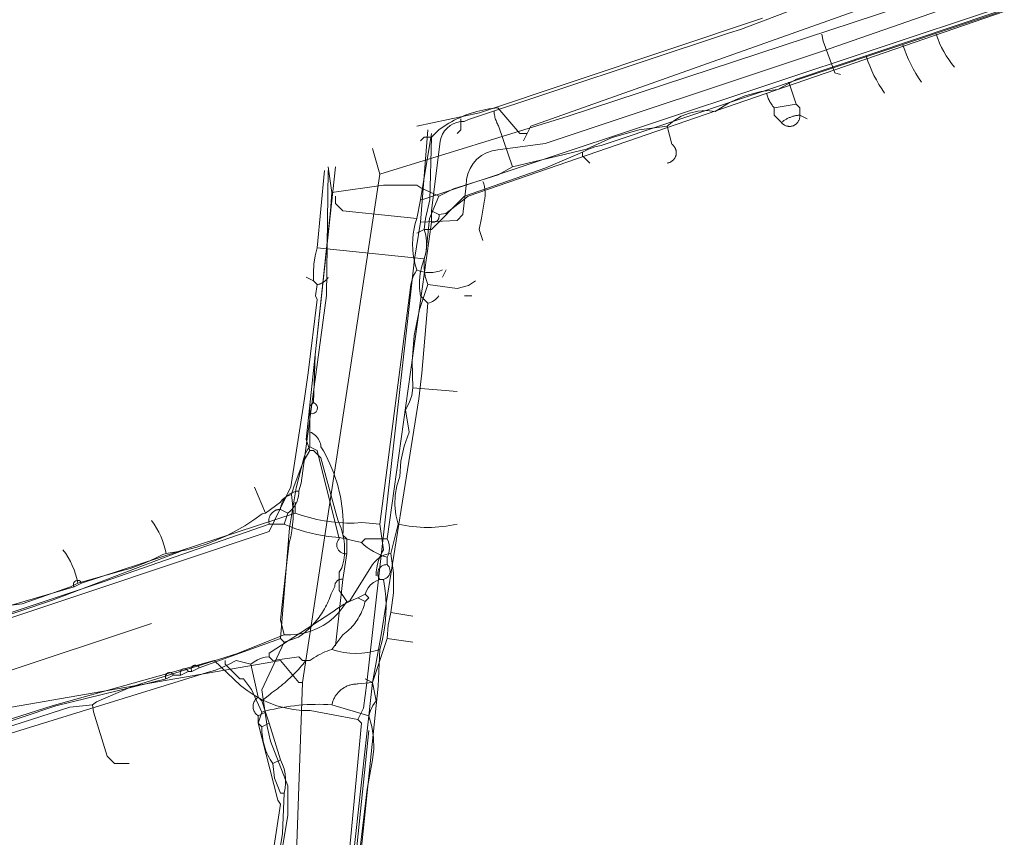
# Model space of a CAD drawing. Header units: inches. Extents: x 158416 to 160804, y 432611 to 437652.
# Tile 49 of 193: x 158619 to 158708, y 433449 to 433523. Entities that reach past the tile are written whole.
import ezdxf

# ---------------------------------------------------------------- set-up
doc = ezdxf.new("R2010")
doc.units = ezdxf.units.IN
doc.header["$MEASUREMENT"] = 0
doc.linetypes.add('COPIER_315', pattern=[0])
doc.linetypes.add('DASHDOT', pattern=[0])
for name, color, linetype in [('4.1-RIOOL-BESTAAND', 251, 'Continuous'), ('4.2-K&L-LAAGSPANNING', 10, 'Continuous'), ('4.2-K&L-LAGEDRUK GAS', 42, 'Continuous'), ('4.2-K&L-MIDDENSPANNING', 10, 'Continuous'), ('4.2-K&L-SIGNAAL KPN', 94, 'Continuous'), ('4.2-K&L-SIGNAAL UPC', 222, 'Continuous'), ('4.2-K&L-WATERLEIDING', 150, 'Continuous')]:
    doc.layers.add(name, color=color, linetype=linetype)

msp = doc.modelspace()

# ---------------------------------------------------------------- linework, layer by layer
at = {"layer": '4.1-RIOOL-BESTAAND', "linetype": 'COPIER_315', "lineweight": 0, "ltscale": 5}
for points in [[(158651.667, 433509, 0), (158668.7, 433514.233, 0), (158709.633, 433527.733, 0), (158722.333, 433533, 0), (158727, 433535, 0), (158728.667, 433535.667, 0), (158737, 433539, 0), (158737.667, 433539.333, 0), (158796.7, 433563.567, 0), (158797.7, 433563.933, 0), (158835.7, 433576.9, 0), (158853.367, 433582.9, 0), (158887.367, 433595.933, 0)], [(158693.333, 433518, 0), (158692.833, 433518.167, 0), (158691.767, 433521.033, 0), (158691.667, 433521.667, 0)], [(158635, 433403.667, 0), (158634.667, 433404.333, 0), (158635.036, 433405.213, 0), (158635.347, 433406.115, 0), (158635.596, 433407.035, 0), (158635.784, 433407.971, 0), (158636.451, 433410.637, 0), (158643.84, 433439.006, 0), (158644.667, 433463, 0), (158651.667, 433509, 0), (158651, 433511.333, 0)], [(158552.033, 433376.9, 0), (158568, 433383.333, 0), (158568.333, 433383.667, 0), (158559.882, 433420.304, 0), (158558.516, 433433.32, 0), (158557.667, 433443.333, 0), (158574.304, 433448.784, 0), (158577.3, 433449.767, 0), (158603.692, 433458.205, 0), (158607.356, 433458.865, 0), (158642.667, 433465, 0), (158644.333, 433463, 0), (158644.667, 433463, 0)]]:
    msp.add_polyline3d(points, dxfattribs=at)
at = {"layer": '4.2-K&L-LAAGSPANNING', "linetype": 'DASHDOT', "lineweight": 0, "ltscale": 2}
msp.add_line((158644, 433478.333), (158644, 433479.333), dxfattribs=at)
for points in [[(158655.333, 433506.667, 0), (158655.633, 433506.733, 0), (158707.367, 433523.933, 0), (158708.033, 433524.267, 0), (158708.584, 433524.52, 0)], [(158651.333, 433472.667, 0), (158651.346, 433473.018, 0), (158651.387, 433473.367, 0), (158651.456, 433473.711, 0), (158651.553, 433474.049, 0), (158651.676, 433474.378, 0), (158651.825, 433474.695, 0), (158652, 433475, 0), (158651.667, 433477.333, 0), (158654.473, 433498.98, 0), (158654.533, 433499.266, 0), (158654.616, 433499.547, 0), (158654.722, 433499.819, 0), (158654.85, 433500.082, 0), (158655, 433500.333, 0), (158654.867, 433500.789, 0), (158654.763, 433501.252, 0), (158654.689, 433501.72, 0), (158654.644, 433502.193, 0), (158654.629, 433502.667, 0), (158654.644, 433503.141, 0), (158654.689, 433503.613, 0), (158654.763, 433504.082, 0), (158654.867, 433504.545, 0), (158655, 433505, 0), (158655.333, 433506.667, 0), (158656.333, 433512.667, 0)], [(158655, 433505, 0), (158652.986, 433505.183, 0), (158648.333, 433505.667, 0), (158647.667, 433506.333, 0), (158647.667, 433507, 0)], [(158618.333, 433470, 0), (158624, 433471.667, 0), (158624.667, 433472, 0), (158644, 433478.333, 0), (158644.644, 433478.111, 0), (158645.298, 433477.919, 0), (158645.96, 433477.759, 0), (158646.628, 433477.631, 0), (158647.303, 433477.534, 0), (158647.981, 433477.469, 0), (158648.661, 433477.436, 0), (158649.342, 433477.436, 0), (158650.023, 433477.469, 0), (158651.667, 433477.333, 0)], [(158645.333, 433407, 0), (158648, 433432.667, 0), (158650.667, 433458.667, 0)]]:
    msp.add_polyline3d(points, dxfattribs=at)
for centre, radius, start, end in [((158656.167, 433503.076), 2.981, 246.96059, 293.03941), ((158624.315, 433471.871), 0.375, 20.20396, 212.94712)]:
    msp.add_arc(centre, radius, start, end, dxfattribs=at)
at = {"layer": '4.2-K&L-LAGEDRUK GAS', "linetype": 'Continuous', "lineweight": 0, "ltscale": 15}
for p, q in [((158655.667, 433501.333), (158646, 433502.333)), ((158659.333, 433498), (158660, 433498)), ((158651, 433463), (158650.333, 433463.333))]:
    msp.add_line(p, q, dxfattribs=at)
for points in [[(158893.667, 433594, 0), (158862.967, 433583.1, 0), (158831.633, 433572.433, 0), (158824.029, 433570.216, 0), (158807.033, 433563.567, 0), (158802.7, 433561.6, 0), (158757.7, 433543.933, 0), (158757.033, 433543.6, 0), (158726.367, 433531.233, 0), (158725.7, 433530.933, 0), (158710.971, 433524.784, 0), (158671.7, 433511.6, 0), (158671.11, 433511.47, 0), (158670.541, 433511.269, 0), (158670, 433511, 0), (158666.7, 433509.567, 0), (158659.333, 433507, 0), (158656.333, 433504, 0), (158655.667, 433504, 0), (158655, 433503.667, 0)], [(158664.667, 433512, 0), (158665, 433512.667, 0), (158665.333, 433513.333, 0), (158705.367, 433527.567, 0), (158705.967, 433527.767, 0), (158737.967, 433541.1, 0), (158741.3, 433542.733, 0), (158769.367, 433554.567, 0), (158773, 433556, 0)], [(158655.333, 433512, 0), (158655.667, 433512.333, 0), (158656.333, 433512.333, 0), (158657, 433513, 0), (158657.224, 433513.16, 0), (158657.451, 433513.314, 0), (158657.683, 433513.461, 0), (158657.918, 433513.603, 0), (158658.157, 433513.739, 0), (158658.399, 433513.868, 0), (158658.645, 433513.991, 0), (158658.894, 433514.107, 0), (158659.146, 433514.217, 0), (158659.4, 433514.32, 0), (158659.657, 433514.416, 0), (158659.917, 433514.506, 0), (158660.179, 433514.589, 0), (158660.443, 433514.665, 0), (158660.709, 433514.734, 0), (158660.976, 433514.796, 0), (158661.245, 433514.851, 0), (158661.516, 433514.899, 0), (158661.787, 433514.94, 0), (158662.06, 433514.974, 0), (158662.333, 433515, 0), (158664.333, 433512.667, 0), (158665, 433512.667, 0)], [(158649.333, 433448, 0), (158651, 433463, 0), (158651.802, 433467.311, 0), (158655.19, 433488.685, 0), (158655.477, 433490.982, 0), (158656, 433497.333, 0), (158655.333, 433498, 0), (158655.264, 433498.673, 0), (158655.263, 433499.35, 0), (158655.33, 433500.024, 0), (158655.465, 433500.687, 0), (158655.667, 433501.333, 0), (158655.822, 433501.855, 0), (158655.901, 433502.394, 0), (158655.901, 433502.939, 0), (158655.822, 433503.478, 0), (158655.667, 433504, 0), (158655.784, 433504.971, 0), (158656.177, 433506.675, 0), (158656.333, 433512.333, 0)], [(158670.667, 433510, 0), (158670, 433510.667, 0), (158670, 433511, 0)], [(158611.667, 433466.667, 0), (158624.967, 433471.1, 0), (158641.667, 433476.667, 0), (158643.6, 433480.7, 0), (158644.86, 433488.687, 0), (158645.19, 433491.018, 0), (158646, 433497.667, 0), (158645.833, 433498, 0), (158646, 433499, 0), (158645.667, 433499.333, 0), (158645.655, 433500.091, 0), (158645.707, 433500.847, 0), (158645.823, 433501.596, 0), (158646, 433502.333, 0), (158646.667, 433509.333, 0)], [(158645, 433499.667, 0), (158645.667, 433499.333, 0), (158646, 433499, 0), (158646.047, 433499.009, 0), (158646.093, 433499.019, 0), (158646.139, 433499.031, 0), (158646.185, 433499.044, 0), (158646.23, 433499.059, 0), (158646.275, 433499.075, 0), (158646.319, 433499.093, 0), (158646.363, 433499.112, 0), (158646.406, 433499.132, 0), (158646.448, 433499.154, 0), (158646.49, 433499.177, 0), (158646.531, 433499.202, 0), (158646.571, 433499.227, 0), (158646.61, 433499.254, 0), (158646.648, 433499.283, 0), (158646.686, 433499.312, 0), (158646.722, 433499.343, 0), (158646.757, 433499.375, 0), (158646.792, 433499.408, 0), (158646.825, 433499.442, 0), (158646.857, 433499.477, 0), (158646.888, 433499.513, 0), (158646.918, 433499.55, 0), (158646.947, 433499.588, 0), (158646.974, 433499.627, 0), (158647, 433499.667, 0)]]:
    msp.add_polyline3d(points, dxfattribs=at)
msp.add_arc((158655.75, 433498.792), 1.48, 279.7316, 327.65983, dxfattribs=at)
at = {"layer": '4.2-K&L-MIDDENSPANNING', "linetype": 'Continuous', "lineweight": 0, "ltscale": 1.75}
msp.add_line((158657.333, 433499.667), (158657.667, 433500.333), dxfattribs=at)
for points in [[(158641.14, 433437.647, 0), (158643.333, 433451, 0), (158643.333, 433453.667, 0), (158641.784, 433457.696, 0), (158641.469, 433459.023, 0), (158641, 433462.333, 0), (158643, 433466.667, 0), (158642.667, 433467, 0), (158643.491, 433476.992, 0), (158644.1, 433480.633, 0), (158644.784, 433483.304, 0), (158644.918, 433483.672, 0), (158645.103, 433484.017, 0), (158645.333, 433484.333, 0), (158645.333, 433485.667, 0), (158645.333, 433487.333, 0), (158645.333, 433488, 0), (158645.667, 433488.333, 0), (158645.821, 433492.656, 0), (158647.667, 433509.667, 0)], [(158647.667, 433466.333, 0), (158648.333, 433472.333, 0), (158648.667, 433474.667, 0), (158648.667, 433476, 0), (158648.333, 433476.333, 0), (158648.353, 433476.774, 0), (158648.358, 433477.214, 0), (158648.349, 433477.655, 0), (158648.326, 433478.095, 0), (158648.289, 433478.535, 0), (158648.238, 433478.972, 0), (158648.173, 433479.408, 0), (158648.094, 433479.842, 0), (158648.001, 433480.273, 0), (158647.894, 433480.701, 0), (158647.773, 433481.125, 0), (158647.639, 433481.544, 0), (158647.491, 433481.96, 0), (158647.33, 433482.37, 0), (158647.156, 433482.775, 0), (158646.97, 433483.175, 0), (158646.77, 433483.568, 0), (158646.558, 433483.954, 0), (158646.333, 433484.333, 0), (158646.316, 433484.479, 0), (158646.286, 433484.623, 0), (158646.241, 433484.763, 0), (158646.184, 433484.898, 0), (158646.113, 433485.027, 0), (158646.031, 433485.148, 0), (158645.937, 433485.261, 0), (158645.833, 433485.365, 0), (158645.72, 433485.458, 0), (158645.598, 433485.54, 0), (158645.469, 433485.61, 0), (158645.333, 433485.667, 0)], [(158648.667, 433474.667, 0), (158648.592, 433474.66, 0), (158648.516, 433474.66, 0), (158648.441, 433474.667, 0), (158648.367, 433474.682, 0), (158648.295, 433474.703, 0), (158648.225, 433474.732, 0), (158648.158, 433474.767, 0), (158648.095, 433474.808, 0), (158648.036, 433474.855, 0), (158647.982, 433474.908, 0), (158647.933, 433474.965, 0), (158647.89, 433475.027, 0), (158647.853, 433475.093, 0), (158647.822, 433475.162, 0), (158647.799, 433475.234, 0), (158647.782, 433475.307, 0), (158647.772, 433475.382, 0), (158647.77, 433475.458, 0), (158647.775, 433475.533, 0), (158647.787, 433475.608, 0), (158647.806, 433475.681, 0), (158647.832, 433475.751, 0), (158647.865, 433475.819, 0), (158647.904, 433475.884, 0), (158647.949, 433475.944, 0), (158648, 433476, 0), (158646, 433484, 0), (158645.333, 433484.333, 0)], [(158643, 433466.667, 0), (158644.304, 433467.118, 0), (158644.456, 433467.223, 0), (158644.606, 433467.332, 0), (158644.753, 433467.445, 0), (158644.897, 433467.561, 0), (158645.038, 433467.681, 0), (158645.176, 433467.804, 0), (158645.311, 433467.931, 0), (158645.444, 433468.061, 0), (158645.572, 433468.194, 0), (158645.698, 433468.33, 0), (158645.82, 433468.469, 0), (158645.939, 433468.611, 0), (158646.054, 433468.756, 0), (158646.166, 433468.903, 0), (158646.274, 433469.054, 0), (158646.379, 433469.207, 0), (158646.479, 433469.362, 0), (158646.576, 433469.52, 0), (158646.669, 433469.68, 0), (158646.758, 433469.843, 0), (158646.843, 433470.007, 0), (158646.924, 433470.174, 0), (158647.001, 433470.342, 0), (158647.074, 433470.512, 0), (158647.142, 433470.685, 0), (158647.207, 433470.858, 0), (158647.267, 433471.033, 0), (158647.6, 433471.7, 0), (158647.599, 433471.751, 0), (158647.602, 433471.802, 0), (158647.609, 433471.853, 0), (158647.62, 433471.902, 0), (158647.636, 433471.951, 0), (158647.656, 433471.998, 0), (158647.679, 433472.043, 0), (158647.706, 433472.086, 0), (158647.737, 433472.127, 0), (158647.771, 433472.165, 0), (158647.809, 433472.2, 0), (158647.849, 433472.232, 0), (158647.891, 433472.26, 0), (158647.936, 433472.284, 0), (158647.982, 433472.305, 0), (158648.031, 433472.322, 0), (158648.08, 433472.334, 0), (158648.13, 433472.343, 0), (158648.181, 433472.347, 0), (158648.232, 433472.347, 0), (158648.283, 433472.342, 0), (158648.333, 433472.333, 0)], [(158615.967, 433458.767, 0), (158622.363, 433460.882, 0), (158632.333, 433463.333, 0), (158633, 433463.667, 0), (158633.667, 433463.667, 0), (158634.333, 433464, 0), (158634.667, 433464, 0), (158635.333, 433464.333, 0), (158642.667, 433467, 0)]]:
    msp.add_polyline3d(points, dxfattribs=at)
for centre, radius, start, end in [((158645.5, 433487.833), 0.527, 251.56295, 71.56295), ((158634.981, 433464.204), 0.375, 20.1476, 212.96571), ((158632.648, 433463.536), 0.375, 20.32429, 212.80162), ((158633.981, 433463.87), 0.375, 20.23956, 212.90733)]:
    msp.add_arc(centre, radius, start, end, dxfattribs=at)
at = {"layer": '4.2-K&L-SIGNAAL KPN', "linetype": 'Continuous', "lineweight": 0, "ltscale": 1.75}
for p, q in [((158657, 433505.333), (158656.333, 433505.667)), ((158643.333, 433478.333), (158642.667, 433478.667)), ((158650.333, 433470.333), (158649.667, 433470.667)), ((158640.667, 433460), (158641.333, 433460.333)), ((158641, 433459), (158641.667, 433459.333)), ((158642, 433455.667), (158642.667, 433456))]:
    msp.add_line(p, q, dxfattribs=at)
for points in [[(158656.333, 433504.667, 0), (158656.42, 433504.646, 0), (158656.51, 433504.64, 0), (158656.599, 433504.649, 0), (158656.685, 433504.673, 0), (158656.766, 433504.712, 0), (158656.84, 433504.764, 0), (158656.903, 433504.827, 0), (158656.955, 433504.9, 0), (158656.993, 433504.981, 0), (158657.018, 433505.067, 0), (158657.027, 433505.157, 0), (158657.021, 433505.246, 0), (158657, 433505.333, 0), (158657.633, 433505.433, 0), (158659.667, 433507, 0), (158706.3, 433523.067, 0), (158709.3, 433524.1, 0), (158741.967, 433537.067, 0), (158786.667, 433555, 0), (158819.7, 433568.233, 0), (158852.367, 433579.9, 0), (158891.633, 433593.067, 0)], [(158651.667, 433472.333, 0), (158651.587, 433472.443, 0), (158651.527, 433472.564, 0), (158651.488, 433472.694, 0), (158651.471, 433472.829, 0), (158651.477, 433472.964, 0), (158651.505, 433473.096, 0), (158651.556, 433473.222, 0), (158651.626, 433473.338, 0), (158651.715, 433473.44, 0), (158651.82, 433473.526, 0), (158651.937, 433473.593, 0), (158652.065, 433473.64, 0), (158652.198, 433473.665, 0), (158652.333, 433473.667, 0), (158652.333, 433474.333, 0), (158652.451, 433474.598, 0), (158652.523, 433474.878, 0), (158652.547, 433475.167, 0), (158652.523, 433475.455, 0), (158652.451, 433475.736, 0), (158652.333, 433476, 0), (158656.333, 433504.667, 0), (158656.333, 433505.667, 0), (158657.135, 433511.977, 0), (158657.215, 433512.309, 0), (158657.347, 433512.623, 0), (158657.528, 433512.911, 0), (158657.752, 433513.168, 0), (158658.015, 433513.385, 0), (158658.309, 433513.557, 0), (158658.627, 433513.68, 0), (158658.96, 433513.75, 0), (158659.3, 433513.767, 0), (158659.7, 433513.933, 0), (158683.304, 433521.784, 0), (158684.3, 433522.1, 0), (158750.3, 433547.1, 0)], [(158643, 433477.333, 0), (158643.333, 433478.333, 0), (158643.518, 433478.476, 0), (158643.687, 433478.636, 0), (158643.84, 433478.812, 0), (158643.974, 433479.003, 0), (158644.088, 433479.206, 0), (158644.182, 433479.419, 0), (158644.254, 433479.641, 0), (158644.303, 433479.869, 0), (158644.33, 433480.1, 0), (158644.333, 433480.333, 0), (158644.539, 433481.026, 0), (158646.838, 433498.005, 0), (158647, 433509.333, 0)], [(158641.667, 433477.333, 0), (158641.653, 433477.38, 0), (158641.642, 433477.427, 0), (158641.633, 433477.475, 0), (158641.627, 433477.523, 0), (158641.622, 433477.572, 0), (158641.62, 433477.62, 0), (158641.621, 433477.669, 0), (158641.623, 433477.717, 0), (158641.628, 433477.766, 0), (158641.635, 433477.814, 0), (158641.645, 433477.861, 0), (158641.656, 433477.908, 0), (158641.67, 433477.955, 0), (158641.686, 433478.001, 0), (158641.704, 433478.046, 0), (158641.725, 433478.09, 0), (158641.747, 433478.133, 0), (158641.771, 433478.175, 0), (158641.798, 433478.216, 0), (158641.826, 433478.256, 0), (158641.856, 433478.294, 0), (158641.888, 433478.331, 0), (158641.921, 433478.366, 0), (158641.956, 433478.399, 0), (158641.993, 433478.431, 0), (158642.031, 433478.461, 0), (158642.071, 433478.489, 0), (158642.112, 433478.516, 0), (158642.154, 433478.54, 0), (158642.197, 433478.562, 0), (158642.241, 433478.583, 0), (158642.286, 433478.601, 0), (158642.332, 433478.617, 0), (158642.378, 433478.631, 0), (158642.426, 433478.642, 0), (158642.473, 433478.652, 0), (158642.521, 433478.659, 0), (158642.57, 433478.664, 0), (158642.618, 433478.666, 0), (158642.667, 433478.667, 0), (158642.674, 433478.732, 0), (158642.683, 433478.797, 0), (158642.694, 433478.861, 0), (158642.708, 433478.926, 0), (158642.725, 433478.989, 0), (158642.743, 433479.052, 0), (158642.764, 433479.114, 0), (158642.787, 433479.176, 0), (158642.812, 433479.237, 0), (158642.839, 433479.296, 0), (158642.868, 433479.355, 0), (158642.9, 433479.413, 0), (158642.933, 433479.469, 0), (158642.969, 433479.524, 0), (158643.006, 433479.578, 0), (158643.045, 433479.631, 0), (158643.086, 433479.682, 0), (158643.129, 433479.731, 0), (158643.174, 433479.779, 0), (158643.221, 433479.826, 0), (158643.269, 433479.871, 0), (158643.318, 433479.914, 0), (158643.369, 433479.955, 0), (158643.422, 433479.994, 0), (158643.476, 433480.031, 0), (158643.531, 433480.067, 0), (158643.587, 433480.1, 0), (158643.645, 433480.132, 0), (158643.704, 433480.161, 0), (158643.763, 433480.188, 0), (158643.824, 433480.213, 0), (158643.886, 433480.236, 0), (158643.948, 433480.257, 0), (158644.011, 433480.275, 0), (158644.074, 433480.292, 0), (158644.139, 433480.306, 0), (158644.203, 433480.317, 0), (158644.268, 433480.326, 0), (158644.333, 433480.333, 0)], [(158532, 433449.667, 0), (158549.356, 433451.865, 0), (158551, 433452, 0), (158552.333, 433452, 0), (158552.667, 433451.667, 0), (158553.031, 433451.705, 0), (158553.397, 433451.68, 0), (158553.754, 433451.594, 0), (158554.09, 433451.449, 0), (158554.398, 433451.249, 0), (158554.667, 433451, 0), (158558.655, 433451.153, 0), (158579.637, 433456.451, 0), (158626.633, 433472.1, 0), (158641.667, 433477.333, 0), (158643, 433477.333, 0), (158643.966, 433476.95, 0), (158644.956, 433476.637, 0), (158645.966, 433476.394, 0), (158646.991, 433476.225, 0), (158648.026, 433476.128, 0), (158650, 433475.667, 0), (158650.333, 433476, 0), (158652.333, 433476, 0)], [(158646, 433409.333, 0), (158651.516, 433462.68, 0), (158651.667, 433466, 0), (158651.873, 433466.773, 0), (158652.034, 433467.557, 0), (158652.147, 433468.349, 0), (158652.213, 433469.147, 0), (158652.231, 433469.947, 0), (158652.202, 433470.746, 0), (158652.125, 433471.543, 0), (158652, 433472.333, 0), (158652.124, 433472.373, 0), (158652.24, 433472.434, 0), (158652.343, 433472.512, 0), (158652.432, 433472.608, 0), (158652.504, 433472.716, 0), (158652.556, 433472.836, 0), (158652.588, 433472.962, 0), (158652.598, 433473.092, 0), (158652.586, 433473.221, 0), (158652.552, 433473.347, 0), (158652.497, 433473.466, 0), (158652.424, 433473.573, 0), (158652.333, 433473.667, 0)], [(158618.3, 433458.433, 0), (158636.033, 433463.9, 0), (158636.72, 433464.102, 0), (158637.39, 433464.354, 0), (158638.04, 433464.653, 0), (158638.667, 433465, 0), (158640, 433464.667, 0), (158640.292, 433464.886, 0), (158640.611, 433465.065, 0), (158640.95, 433465.2, 0), (158641.304, 433465.29, 0), (158641.667, 433465.333, 0), (158641.667, 433465.667, 0), (158647.333, 433469.333, 0), (158647.878, 433469.731, 0), (158648.451, 433470.086, 0), (158649.048, 433470.399, 0), (158649.667, 433470.667, 0), (158650.333, 433471, 0), (158650.454, 433471.304, 0), (158650.622, 433471.584, 0), (158650.834, 433471.833, 0), (158651.083, 433472.044, 0), (158651.363, 433472.213, 0), (158651.667, 433472.333, 0), (158652, 433472.333, 0)], [(158641.667, 433465.333, 0), (158642, 433465, 0), (158644.333, 433465.333, 0), (158644.667, 433465, 0), (158645.333, 433465, 0), (158645.518, 433465.128, 0), (158645.706, 433465.25, 0), (158645.899, 433465.366, 0), (158646.095, 433465.476, 0), (158646.294, 433465.579, 0), (158646.496, 433465.676, 0), (158646.701, 433465.767, 0), (158646.91, 433465.852, 0), (158647.12, 433465.929, 0), (158647.333, 433466, 0), (158648.333, 433467.333, 0), (158648.482, 433467.443, 0), (158648.626, 433467.558, 0), (158648.766, 433467.678, 0), (158648.901, 433467.803, 0), (158649.032, 433467.933, 0), (158649.158, 433468.067, 0), (158649.279, 433468.206, 0), (158649.395, 433468.35, 0), (158649.505, 433468.497, 0), (158649.61, 433468.649, 0), (158649.71, 433468.804, 0), (158649.803, 433468.963, 0), (158649.891, 433469.125, 0), (158649.973, 433469.29, 0), (158650.049, 433469.458, 0), (158650.118, 433469.629, 0), (158650.182, 433469.802, 0), (158650.239, 433469.977, 0), (158650.289, 433470.154, 0), (158650.333, 433470.333, 0), (158650.667, 433470.667, 0), (158650.333, 433471, 0)], [(158643, 433453, 0), (158642.667, 433453, 0), (158642.128, 433454.359, 0), (158642, 433455.667, 0), (158641.875, 433455.849, 0), (158641.757, 433456.037, 0), (158641.647, 433456.229, 0), (158641.545, 433456.426, 0), (158641.452, 433456.627, 0), (158641.366, 433456.831, 0), (158641.29, 433457.039, 0), (158641.222, 433457.25, 0), (158641.162, 433457.463, 0), (158641.112, 433457.679, 0), (158641.071, 433457.897, 0), (158641.038, 433458.116, 0), (158641.015, 433458.336, 0), (158641.001, 433458.557, 0), (158640.996, 433458.779, 0), (158641, 433459, 0), (158640.667, 433459.333, 0), (158640.667, 433460, 0), (158640.591, 433460.051, 0), (158640.52, 433460.108, 0), (158640.455, 433460.171, 0), (158640.396, 433460.241, 0), (158640.344, 433460.316, 0), (158640.3, 433460.395, 0), (158640.262, 433460.478, 0), (158640.233, 433460.564, 0), (158640.212, 433460.652, 0), (158640.199, 433460.743, 0), (158640.195, 433460.833, 0), (158640.199, 433460.924, 0), (158640.212, 433461.014, 0), (158640.233, 433461.103, 0), (158640.262, 433461.189, 0), (158640.3, 433461.272, 0), (158640.344, 433461.351, 0), (158640.396, 433461.426, 0), (158640.455, 433461.495, 0), (158640.52, 433461.559, 0), (158640.591, 433461.616, 0), (158640.667, 433461.667, 0), (158640, 433464.667, 0)], [(158641, 433461.333, 0), (158641.7, 433461.933, 0), (158641.877, 433462.057, 0), (158642.051, 433462.182, 0), (158642.224, 433462.311, 0), (158642.395, 433462.441, 0), (158642.565, 433462.574, 0), (158642.732, 433462.709, 0), (158642.898, 433462.847, 0), (158643.061, 433462.987, 0), (158643.223, 433463.129, 0), (158643.383, 433463.273, 0), (158643.54, 433463.42, 0), (158643.696, 433463.569, 0), (158643.85, 433463.72, 0), (158644.001, 433463.873, 0), (158644.15, 433464.028, 0), (158644.298, 433464.185, 0), (158644.443, 433464.344, 0), (158644.585, 433464.505, 0), (158644.726, 433464.668, 0), (158644.864, 433464.833, 0), (158645, 433465, 0)], [(158642.469, 433446.977, 0), (158642.848, 433449.346, 0), (158643, 433453, 0), (158643.095, 433453.431, 0), (158643.142, 433453.871, 0), (158643.141, 433454.312, 0), (158643.092, 433454.751, 0), (158642.996, 433455.182, 0), (158642.854, 433455.6, 0), (158642.667, 433456, 0), (158641.667, 433459.333, 0), (158641.333, 433460.333, 0), (158641, 433461.333, 0), (158640.667, 433461.667, 0)]]:
    msp.add_polyline3d(points, dxfattribs=at)
for centre, radius, start, end in [((158653.784, 433479.58), 5.444, 225.96288, 254.54283), ((158649.5, 433472.347), 6.707, 251.15219, 288.84781)]:
    msp.add_arc(centre, radius, start, end, dxfattribs=at)
at = {"layer": '4.2-K&L-SIGNAAL UPC', "linetype": 'Continuous', "lineweight": 0, "ltscale": 1.75}
for p, q in [((158687.333, 433515), (158689.333, 433515.333)), ((158658.667, 433489.333), (158654.667, 433489.667)), ((158641.333, 433478.333), (158640.333, 433480.667)), ((158654.667, 433469), (158652.667, 433469.333)), ((158654.667, 433466.667), (158652.333, 433467))]:
    msp.add_line(p, q, dxfattribs=at)
for points in [[(158647.667, 433429.333, 0), (158650.523, 433453.351, 0), (158651, 433456, 0), (158651.122, 433457.008, 0), (158651.107, 433458.023, 0), (158650.954, 433459.026, 0), (158650.667, 433460, 0), (158650.816, 433460.478, 0), (158651.041, 433460.927, 0), (158651.333, 433461.333, 0), (158651, 433463, 0), (158652.333, 433467, 0), (158652.418, 433468.178, 0), (158652.667, 433469.333, 0), (158652.895, 433471.106, 0), (158652.895, 433472.894, 0), (158652.667, 433474.667, 0), (158653.333, 433477.333, 0), (158653.116, 433478.188, 0), (158653.021, 433479.064, 0), (158653.051, 433479.945, 0), (158653.205, 433480.813, 0), (158653.48, 433481.651, 0), (158653.574, 433483.025, 0), (158653.861, 433484.373, 0), (158654.333, 433485.667, 0), (158654, 433487.667, 0), (158654.329, 433488.295, 0), (158654.553, 433488.967, 0), (158654.667, 433489.667, 0), (158654.588, 433492.043, 0), (158654.787, 433494.412, 0), (158655.259, 433496.741, 0), (158656, 433499, 0), (158655.767, 433499.733, 0), (158655.663, 433500.495, 0), (158655.691, 433501.263, 0), (158655.852, 433502.015, 0), (158656.148, 433504.985, 0), (158657, 433507, 0), (158658.333, 433507.667, 0), (158662.367, 433508.933, 0), (158663.667, 433509.667, 0), (158670.367, 433511.267, 0), (158672.693, 433512.302, 0), (158675.143, 433512.996, 0), (158677.667, 433513.333, 0), (158678.269, 433513.836, 0), (158678.943, 433514.237, 0), (158679.672, 433514.526, 0), (158680.437, 433514.697, 0), (158681.22, 433514.744, 0), (158682, 433514.667, 0), (158683.29, 433515.476, 0), (158684.685, 433516.087, 0), (158686.155, 433516.487, 0), (158687.667, 433516.667, 0), (158689.367, 433517.6, 0), (158710.637, 433524.784, 0)], [(158655, 433513.333, 0), (158660.689, 433514.532, 0), (158686.3, 433523.1, 0)], [(158686.667, 433516.333, 0), (158686.69, 433516.236, 0), (158686.717, 433516.139, 0), (158686.747, 433516.043, 0), (158686.78, 433515.949, 0), (158686.816, 433515.855, 0), (158686.856, 433515.763, 0), (158686.897, 433515.672, 0), (158686.942, 433515.582, 0), (158686.99, 433515.494, 0), (158687.041, 433515.407, 0), (158687.094, 433515.322, 0), (158687.15, 433515.239, 0), (158687.208, 433515.157, 0), (158687.27, 433515.078, 0), (158687.333, 433515, 0), (158687.333, 433514.333, 0), (158688, 433513.667, 0), (158688.035, 433513.625, 0), (158688.073, 433513.586, 0), (158688.113, 433513.549, 0), (158688.155, 433513.514, 0), (158688.198, 433513.482, 0), (158688.244, 433513.453, 0), (158688.291, 433513.426, 0), (158688.34, 433513.402, 0), (158688.39, 433513.38, 0), (158688.441, 433513.362, 0), (158688.493, 433513.347, 0), (158688.546, 433513.335, 0), (158688.6, 433513.325, 0), (158688.654, 433513.319, 0), (158688.708, 433513.316, 0), (158688.763, 433513.317, 0), (158688.817, 433513.32, 0), (158688.871, 433513.326, 0), (158688.924, 433513.336, 0), (158688.977, 433513.349, 0), (158689.029, 433513.365, 0), (158689.08, 433513.383, 0), (158689.13, 433513.405, 0), (158689.178, 433513.429, 0), (158689.226, 433513.457, 0), (158689.271, 433513.487, 0), (158689.314, 433513.519, 0), (158689.356, 433513.554, 0), (158689.396, 433513.591, 0), (158689.433, 433513.631, 0), (158689.468, 433513.673, 0), (158689.5, 433513.716, 0), (158689.53, 433513.762, 0), (158689.557, 433513.809, 0), (158689.582, 433513.857, 0), (158689.603, 433513.907, 0), (158689.622, 433513.958, 0), (158689.638, 433514.01, 0), (158689.65, 433514.063, 0), (158689.66, 433514.116, 0), (158689.666, 433514.17, 0), (158689.67, 433514.225, 0), (158689.67, 433514.279, 0), (158689.667, 433514.333, 0), (158689.667, 433515, 0), (158689.333, 433515.333, 0), (158688.667, 433517.333, 0)], [(158663.667, 433509.667, 0), (158662.4, 433513.367, 0), (158662.349, 433513.459, 0), (158662.301, 433513.553, 0), (158662.256, 433513.648, 0), (158662.215, 433513.745, 0), (158662.177, 433513.844, 0), (158662.142, 433513.944, 0), (158662.111, 433514.044, 0), (158662.084, 433514.146, 0), (158662.06, 433514.249, 0), (158662.039, 433514.353, 0), (158662.023, 433514.457, 0), (158662.01, 433514.562, 0), (158662, 433514.667, 0)], [(158658.667, 433512.667, 0), (158659, 433513, 0), (158659, 433514, 0)], [(158688, 433513.667, 0), (158688.054, 433513.712, 0), (158688.109, 433513.755, 0), (158688.165, 433513.798, 0), (158688.222, 433513.839, 0), (158688.281, 433513.878, 0), (158688.34, 433513.916, 0), (158688.4, 433513.952, 0), (158688.461, 433513.987, 0), (158688.523, 433514.021, 0), (158688.586, 433514.052, 0), (158688.649, 433514.082, 0), (158688.713, 433514.111, 0), (158688.778, 433514.138, 0), (158688.844, 433514.163, 0), (158688.91, 433514.187, 0), (158688.977, 433514.209, 0), (158689.044, 433514.229, 0), (158689.112, 433514.248, 0), (158689.18, 433514.264, 0), (158689.249, 433514.279, 0), (158689.318, 433514.293, 0), (158689.387, 433514.304, 0), (158689.457, 433514.314, 0), (158689.527, 433514.322, 0), (158689.597, 433514.329, 0), (158689.667, 433514.333, 0), (158690.333, 433514, 0)], [(158677.667, 433510, 0), (158677.716, 433510.008, 0), (158677.765, 433510.019, 0), (158677.813, 433510.032, 0), (158677.86, 433510.047, 0), (158677.907, 433510.066, 0), (158677.952, 433510.086, 0), (158677.997, 433510.109, 0), (158678.04, 433510.134, 0), (158678.081, 433510.162, 0), (158678.121, 433510.191, 0), (158678.16, 433510.223, 0), (158678.197, 433510.257, 0), (158678.232, 433510.292, 0), (158678.265, 433510.33, 0), (158678.296, 433510.369, 0), (158678.325, 433510.409, 0), (158678.352, 433510.451, 0), (158678.376, 433510.495, 0), (158678.398, 433510.54, 0), (158678.418, 433510.585, 0), (158678.435, 433510.632, 0), (158678.45, 433510.68, 0), (158678.463, 433510.728, 0), (158678.472, 433510.777, 0), (158678.48, 433510.826, 0), (158678.484, 433510.876, 0), (158678.486, 433510.926, 0), (158678.485, 433510.976, 0), (158678.482, 433511.026, 0), (158678.476, 433511.075, 0), (158678.467, 433511.124, 0), (158678.456, 433511.173, 0), (158678.443, 433511.221, 0), (158678.426, 433511.268, 0), (158678.408, 433511.315, 0), (158678.387, 433511.36, 0), (158678.363, 433511.404, 0), (158678.338, 433511.447, 0), (158678.31, 433511.488, 0), (158678.28, 433511.528, 0), (158678.247, 433511.566, 0), (158678.213, 433511.602, 0), (158678.177, 433511.637, 0), (158678.14, 433511.669, 0), (158678.1, 433511.7, 0), (158677.667, 433513.333, 0)], [(158643, 433467.333, 0), (158642.667, 433468.667, 0), (158643.19, 433473.351, 0), (158643.477, 433475.649, 0), (158643.606, 433476.182, 0), (158643.705, 433476.722, 0), (158643.774, 433477.266, 0), (158643.813, 433477.814, 0), (158643.822, 433478.363, 0), (158643.8, 433478.911, 0), (158643.748, 433479.457, 0), (158643.667, 433480, 0), (158643.882, 433480.696, 0), (158644.733, 433482.967, 0), (158645.333, 433484, 0), (158645, 433485, 0), (158647.198, 433505.689, 0), (158647.333, 433507.333, 0), (158647, 433509.667, 0)], [(158661, 433503, 0), (158660.667, 433504, 0), (158660.865, 433505.023, 0), (158661.135, 433506.644, 0), (158661.155, 433506.757, 0), (158661.171, 433506.87, 0), (158661.183, 433506.984, 0), (158661.191, 433507.098, 0), (158661.195, 433507.212, 0), (158661.194, 433507.327, 0), (158661.189, 433507.441, 0), (158661.18, 433507.555, 0), (158661.167, 433507.669, 0), (158661.149, 433507.782, 0), (158661.127, 433507.894, 0), (158661.102, 433508.006, 0), (158661.072, 433508.116, 0), (158661.038, 433508.225, 0), (158661, 433508.333, 0)], [(158657, 433507, 0), (158655.367, 433507.767, 0), (158655, 433508, 0), (158652, 433508, 0), (158647.333, 433507.333, 0)], [(158656, 433499, 0), (158658.667, 433498.667, 0), (158659.7, 433498.933, 0), (158660.333, 433499.333, 0)], [(158648.667, 433470.333, 0), (158648.267, 433470.967, 0), (158648, 433471.333, 0), (158648, 433473, 0), (158648.233, 433473.367, 0), (158648.298, 433473.602, 0), (158648.353, 433473.839, 0), (158648.398, 433474.078, 0), (158648.433, 433474.319, 0), (158648.458, 433474.562, 0), (158648.473, 433474.805, 0), (158648.479, 433475.048, 0), (158648.474, 433475.292, 0), (158648.459, 433475.535, 0), (158648.434, 433475.777, 0), (158648.399, 433476.018, 0), (158648.354, 433476.258, 0), (158648.299, 433476.495, 0), (158648.235, 433476.73, 0), (158648.161, 433476.962, 0), (158648.077, 433477.191, 0), (158647.984, 433477.416, 0), (158647.882, 433477.637, 0), (158647.784, 433478.029, 0), (158646.333, 433483.333, 0), (158645.667, 433484, 0), (158645.333, 433484, 0)], [(158618.333, 433470, 0), (158619.304, 433470.118, 0), (158623.667, 433471.667, 0), (158624.333, 433472, 0), (158628.3, 433473.1, 0), (158629.075, 433473.324, 0), (158629.838, 433473.586, 0), (158630.587, 433473.887, 0), (158631.319, 433474.225, 0), (158632.033, 433474.6, 0), (158632.333, 433474.667, 0), (158633.273, 433474.817, 0), (158634.205, 433475.016, 0), (158635.124, 433475.263, 0), (158636.03, 433475.557, 0), (158636.918, 433475.899, 0), (158637.788, 433476.285, 0), (158638.637, 433476.717, 0), (158639.462, 433477.192, 0), (158640.262, 433477.709, 0), (158641.033, 433478.267, 0), (158641.333, 433478.333, 0), (158642.667, 433479.333, 0), (158642.823, 433479.522, 0), (158643.006, 433479.687, 0), (158643.21, 433479.823, 0), (158643.432, 433479.928, 0), (158643.667, 433480, 0)], [(158612.333, 433457.167, 0), (158623.633, 433460.767, 0), (158625.667, 433461, 0), (158626.033, 433461.267, 0), (158629.033, 433462.567, 0), (158630.033, 433462.9, 0), (158638.7, 433465.6, 0), (158643, 433467.333, 0), (158643.614, 433467.319, 0), (158644.227, 433467.367, 0), (158644.831, 433467.477, 0), (158645.421, 433467.649, 0), (158645.991, 433467.879, 0), (158646.534, 433468.167, 0), (158647.045, 433468.508, 0), (158647.518, 433468.9, 0), (158647.949, 433469.338, 0), (158648.333, 433469.817, 0), (158648.667, 433470.333, 0), (158648.967, 433470.4, 0), (158651, 433473.667, 0), (158651.202, 433473.935, 0), (158651.442, 433474.169, 0), (158651.715, 433474.363, 0), (158652.016, 433474.513, 0), (158652.335, 433474.615, 0), (158652.667, 433474.667, 0)], [(158636, 433406, 0), (158636.14, 433407.98, 0), (158636.567, 433408.7, 0), (158636.667, 433409.333, 0), (158636.333, 433410, 0), (158637.86, 433420.353, 0), (158638.198, 433422.689, 0), (158642.667, 433452, 0), (158642.451, 433452.363, 0), (158640.667, 433459.333, 0), (158641, 433460.333, 0), (158640.067, 433462.367, 0), (158639.333, 433463.333, 0), (158639, 433463.333, 0), (158637.667, 433464.667, 0), (158637.667, 433465, 0)], [(158647.333, 433461, 0), (158647.351, 433461.08, 0), (158647.372, 433461.159, 0), (158647.395, 433461.237, 0), (158647.422, 433461.315, 0), (158647.45, 433461.391, 0), (158647.482, 433461.467, 0), (158647.516, 433461.541, 0), (158647.553, 433461.614, 0), (158647.592, 433461.686, 0), (158647.633, 433461.756, 0), (158647.677, 433461.825, 0), (158647.724, 433461.892, 0), (158647.773, 433461.958, 0), (158647.824, 433462.021, 0), (158647.877, 433462.083, 0), (158647.932, 433462.144, 0), (158647.989, 433462.202, 0), (158648.049, 433462.258, 0), (158648.11, 433462.312, 0), (158648.173, 433462.364, 0), (158648.238, 433462.414, 0), (158648.305, 433462.461, 0), (158648.373, 433462.506, 0), (158648.443, 433462.549, 0), (158648.514, 433462.589, 0), (158648.586, 433462.627, 0), (158648.66, 433462.662, 0), (158648.735, 433462.694, 0), (158648.811, 433462.724, 0), (158648.888, 433462.751, 0), (158648.966, 433462.776, 0), (158649.045, 433462.798, 0), (158649.124, 433462.817, 0), (158649.204, 433462.833, 0), (158649.285, 433462.847, 0), (158649.366, 433462.857, 0), (158649.447, 433462.865, 0), (158649.529, 433462.87, 0), (158649.611, 433462.873, 0), (158649.692, 433462.872, 0), (158651, 433463, 0)], [(158629, 433455.667, 0), (158627.667, 433455.667, 0), (158627, 433456.333, 0), (158625.767, 433460.367, 0), (158625.667, 433461, 0)], [(158650.667, 433460, 0), (158647.333, 433461, 0), (158646.957, 433461.018, 0), (158646.581, 433461.029, 0), (158646.205, 433461.033, 0), (158645.829, 433461.029, 0), (158645.453, 433461.019, 0), (158645.077, 433461.001, 0), (158644.702, 433460.976, 0), (158644.327, 433460.944, 0), (158643.953, 433460.904, 0), (158643.579, 433460.858, 0), (158643.207, 433460.804, 0), (158642.835, 433460.743, 0), (158642.465, 433460.675, 0), (158642.097, 433460.6, 0), (158641.729, 433460.518, 0), (158641.364, 433460.429, 0), (158641, 433460.333, 0)]]:
    msp.add_polyline3d(points, dxfattribs=at)
for centre, radius, start, end in [((158710.794, 433524.589), 9.267, 198.38195, 219.72429), ((158710.978, 433524.572), 12.599, 198.05813, 215.06861), ((158707.645, 433523.572), 12.599, 198.05891, 215.06951), ((158625.422, 433473.391), 7.028, 10.45434, 37.4661), ((158656, 433489.222), 12.184, 257.35779, 282.64221), ((158617.422, 433470.725), 7.028, 10.45434, 37.4661)]:
    msp.add_arc(centre, radius, start, end, dxfattribs=at)
at = {"layer": '4.2-K&L-WATERLEIDING', "linetype": 'Continuous', "lineweight": 0, "ltscale": 2}
msp.add_line((158588.667, 433454.333), (158631, 433468.333), dxfattribs=at)
for points in [[(158655.333, 433504.667, 0), (158658.653, 433504.817, 0), (158659.187, 433505.35, 0), (158659.48, 433507.984, 0), (158659.508, 433508.51, 0), (158659.624, 433509.023, 0), (158659.825, 433509.51, 0), (158660.105, 433509.956, 0), (158660.457, 433510.348, 0), (158660.869, 433510.675, 0), (158661.331, 433510.928, 0), (158661.829, 433511.1, 0), (158662.348, 433511.185, 0), (158666.637, 433511.784, 0), (158690.633, 433519.767, 0), (158691.633, 433520.1, 0), (158710.633, 433526.733, 0)], [(158645.333, 433403.333, 0), (158645.333, 433405.667, 0), (158645, 433406, 0), (158645.333, 433406.333, 0), (158645.329, 433407.008, 0), (158645.271, 433407.68, 0), (158645.161, 433408.345, 0), (158645, 433409, 0), (158645.333, 433409.667, 0), (158650, 433459.333, 0), (158649.667, 433459.667, 0), (158650.19, 433460.685, 0), (158650.477, 433462.982, 0), (158654.815, 433501.318, 0), (158655.333, 433504.667, 0), (158656, 433513, 0)], [(158540, 433450.667, 0), (158550, 433452.333, 0), (158550.394, 433452.418, 0), (158550.796, 433452.441, 0), (158551.197, 433452.403, 0), (158551.587, 433452.303, 0), (158551.958, 433452.146, 0), (158552.3, 433451.933, 0), (158552.794, 433451.681, 0), (158553.252, 433451.368, 0), (158553.667, 433451, 0), (158583.333, 433458, 0), (158599.304, 433462.784, 0), (158621.967, 433470.433, 0), (158634, 433475, 0)], [(158598.633, 433453.433, 0), (158622.029, 433460.882, 0), (158636.667, 433465, 0), (158639.072, 433462.749, 0), (158639.665, 433462.274, 0), (158640.294, 433461.848, 0), (158640.956, 433461.476, 0), (158641.647, 433461.159, 0), (158642.361, 433460.9, 0), (158643.094, 433460.7, 0), (158643.841, 433460.561, 0), (158644.596, 433460.484, 0), (158645.356, 433460.469, 0), (158649.667, 433459.667, 0)]]:
    msp.add_polyline3d(points, dxfattribs=at)

doc.saveas('drawing.dxf')
